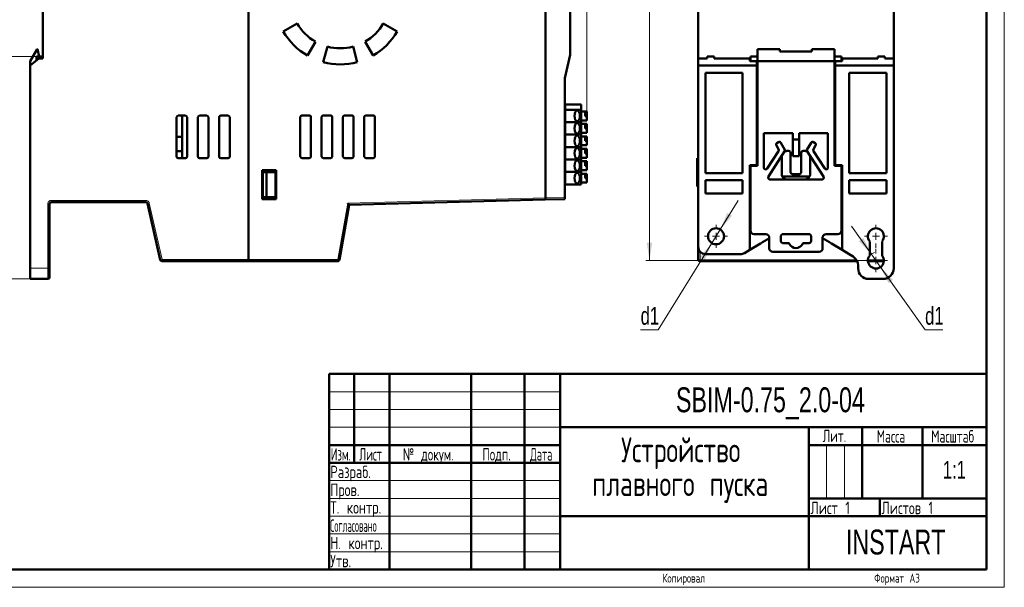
# Model space of a CAD drawing. Header units: millimetres. Extents: x 0 to 420, y 0 to 297.
# Tile 15 of 16: x 143 to 420, y 0 to 160. Entities that reach past the tile are written whole.
import ezdxf

# ---------------------------------------------------------------- set-up
doc = ezdxf.new("R2010")
doc.units = ezdxf.units.MM
doc.styles.add('SLDTEXTSTYLE0', font='TXT', dxfattribs={"width": 0.7, "bigfont": 'bigfont'})
doc.styles.add('SLDTEXTSTYLE1', font='TXT', dxfattribs={"width": 0.7})
doc.styles.add('SLDTEXTSTYLE2', font='TXT', dxfattribs={"width": 0.579176, "bigfont": 'bigfont'})
doc.styles.add('SLDTEXTSTYLE3', font='TXT', dxfattribs={"width": 0.646923, "bigfont": 'bigfont'})
doc.styles.add('SLDTEXTSTYLE4', font='TXT', dxfattribs={"width": 0.570891, "bigfont": 'bigfont'})
doc.styles.add('SLDTEXTSTYLE5', font='TXT', dxfattribs={"width": 0.585996, "bigfont": 'bigfont'})
doc.styles.add('SLDTEXTSTYLE6', font='TXT', dxfattribs={"width": 0.485474, "bigfont": 'bigfont'})
doc.dimstyles.new('SLDDIMSTYLE0', dxfattribs={"dimtxt": 5, "dimasz": 5, "dimexe": 0, "dimexo": 0.0625, "dimgap": 1.25, "dimtad": 2, "dimdec": 1, "dimrnd": 1e-09, "dimzin": 12, "dimdsep": 46, "dimtxsty": 'SLDTEXTSTYLE1', "dimsah": 1, "dimcen": 0.09, "dimadec": 0, "dimazin": 3, "dimtfac": 1, "dimtdec": 3, "dimtofl": 0, "dimtmove": 0, "dimatfit": 3, "dimfxl": 0, "dimfrac": 2, "dimtolj": 1, "dimtzin": 12, "dimarcsym": 0})
doc.dimstyles.new('SLDDIMSTYLE1', dxfattribs={"dimtxt": 5, "dimasz": 5, "dimexe": 0, "dimexo": 0.0625, "dimgap": 1.25, "dimtad": 0, "dimtih": 1, "dimtoh": 1, "dimdec": 1, "dimrnd": 1e-09, "dimzin": 12, "dimdsep": 46, "dimtxsty": 'SLDTEXTSTYLE1', "dimsah": 1, "dimcen": 0, "dimadec": 0, "dimazin": 3, "dimtfac": 1, "dimtdec": 3, "dimtmove": 0, "dimatfit": 3, "dimfxl": 0, "dimfrac": 2, "dimtolj": 1, "dimtzin": 12, "dimarcsym": 0})

# ---------------------------------------------------------------- blocks, each defined once
blk = doc.blocks.new('SW_NOTE_0')
at = {"color": 0, "linetype": 'Continuous', "lineweight": 0, "char_height": 7, "attachment_point": 2, "style": 'SLDTEXTSTYLE0'}
for s, insert in [('Устройство', (21.44, 9)), ('плавного пуска', (21.31, -0.5))]:
    blk.add_mtext(s, dxfattribs=dict(at, insert=insert))
blk = doc.blocks.new('_D_2')
at = {"color": 7, "linetype": 'Continuous', "lineweight": 0}
for p, q in [((145.85, 245.7), (145.85, 259.69)), ((145.85, 258.69), (302.55, 258.69)), ((302.55, 133.8), (302.55, 259.69))]:
    blk.add_line(p, q, dxfattribs=at)
at = {"color": 7, "linetype": 'Continuous', "lineweight": 18}
for points in [[(145.85, 258.69), (150.85, 257.92), (150.85, 259.46)], [(302.55, 258.69), (297.55, 259.46), (297.55, 257.92)]]:
    blk.add_solid(points, dxfattribs=at)
at = {"color": 7, "linetype": 'Continuous', "lineweight": 18, "insert": (222.78, 265.13), "char_height": 5, "attachment_point": 1, "style": 'SLDTEXTSTYLE0'}
blk.add_mtext('Г', dxfattribs=at)
blk = doc.blocks.new('_D_3')
at = {"color": 7, "linetype": 'Continuous', "lineweight": 0}
for p, q in [((147.64, 149.29), (134.85, 149.29)), ((135.85, 86.69), (135.85, 149.29)), ((145.84, 86.69), (134.85, 86.69))]:
    blk.add_line(p, q, dxfattribs=at)
at = {"color": 7, "linetype": 'Continuous', "lineweight": 18}
for points in [[(135.85, 149.29), (135.08, 144.29), (136.61, 144.29)], [(135.85, 86.69), (136.61, 91.69), (135.08, 91.69)]]:
    blk.add_solid(points, dxfattribs=at)
at = {"color": 7, "linetype": 'Continuous', "lineweight": 18, "insert": (129.4, 114.79), "char_height": 5, "attachment_point": 1, "rotation": 90, "style": 'SLDTEXTSTYLE0'}
blk.add_mtext('В2', dxfattribs=at)
blk = doc.blocks.new('_D_4')
at = {"color": 7, "linetype": 'Continuous', "lineweight": 0}
for p, q in [((145.84, 184.69), (134.85, 184.69)), ((135.85, 149.29), (135.85, 184.69)), ((147.64, 149.29), (134.85, 149.29))]:
    blk.add_line(p, q, dxfattribs=at)
at = {"color": 7, "linetype": 'Continuous', "lineweight": 18}
for points in [[(135.85, 184.69), (135.08, 179.69), (136.61, 179.69)], [(135.85, 149.29), (136.61, 154.29), (135.08, 154.29)]]:
    blk.add_solid(points, dxfattribs=at)
at = {"color": 7, "linetype": 'Continuous', "lineweight": 18, "insert": (129.4, 163.97), "char_height": 5, "attachment_point": 1, "rotation": 90, "style": 'SLDTEXTSTYLE0'}
blk.add_mtext('В3', dxfattribs=at)
blk = doc.blocks.new('_D_6')
at = {"color": 7, "linetype": 'Continuous', "lineweight": 0}
for p, q in [((340.06, 100.6), (345.11, 108.78)), ((340.06, 100.6), (337.69, 96.77)), ((337.69, 96.77), (322.63, 72.39)), ((322.63, 72.39), (317.66, 72.39))]:
    blk.add_line(p, q, dxfattribs=at)
at = {"color": 7, "linetype": 'Continuous', "lineweight": 18}
for points in [[(340.06, 100.6), (343.34, 104.45), (342.03, 105.26)], [(337.69, 96.77), (334.41, 92.92), (335.72, 92.11)]]:
    blk.add_solid(points, dxfattribs=at)
at = {"color": 7, "linetype": 'Continuous', "lineweight": 18, "insert": (317.66, 78.83), "char_height": 5, "attachment_point": 1, "style": 'SLDTEXTSTYLE1'}
blk.add_mtext('d1', dxfattribs=at)
blk = doc.blocks.new('_D_7')
at = {"color": 7, "linetype": 'Continuous', "lineweight": 0}
for p, q in [((335.61, 243.49), (319.15, 243.49)), ((320.15, 91.89), (320.15, 243.49)), ((380.61, 91.89), (319.15, 91.89))]:
    blk.add_line(p, q, dxfattribs=at)
at = {"color": 7, "linetype": 'Continuous', "lineweight": 18}
for points in [[(320.15, 243.49), (319.38, 238.49), (320.92, 238.49)], [(320.15, 91.89), (320.92, 96.89), (319.38, 96.89)]]:
    blk.add_solid(points, dxfattribs=at)
at = {"color": 7, "linetype": 'Continuous', "lineweight": 18, "insert": (313.7, 165.02), "char_height": 5, "attachment_point": 1, "rotation": 90, "style": 'SLDTEXTSTYLE0'}
blk.add_mtext('В1', dxfattribs=at)
blk = doc.blocks.new('_D_8')
at = {"color": 7, "linetype": 'Continuous', "lineweight": 0}
for p, q in [((382.57, 93.72), (377.01, 101.56)), ((382.57, 93.72), (385.18, 90.05)), ((385.18, 90.05), (397.71, 72.39)), ((397.71, 72.39), (402.68, 72.39))]:
    blk.add_line(p, q, dxfattribs=at)
at = {"color": 7, "linetype": 'Continuous', "lineweight": 18}
blk.add_arc((383.87, 91.89), 2.25, 101.3996, 140.8029, dxfattribs=at)
for points in [[(382.57, 93.72), (380.31, 98.24), (379.05, 97.35)], [(385.18, 90.05), (387.44, 85.53), (388.7, 86.42)]]:
    blk.add_solid(points, dxfattribs=at)
at = {"color": 7, "linetype": 'Continuous', "lineweight": 18, "insert": (397.71, 78.83), "char_height": 5, "attachment_point": 1, "style": 'SLDTEXTSTYLE1'}
blk.add_mtext('d1', dxfattribs=at)
blk = doc.blocks.new('SW_CENTERMARKSYMBOL_1')
at = {"color": 0, "linetype": 'Continuous', "lineweight": 18}
for p, q in [((0, 2), (0, 3.25)), ((-2, 0), (-3.25, 0)), ((0, 0), (-1, 0)), ((0, 0), (0, 1)), ((0, 0), (0, -1)), ((0, 0), (1, 0)), ((2, 0), (3.25, 0)), ((0, -2), (0, -3.25))]:
    blk.add_line(p, q, dxfattribs=at)
blk = doc.blocks.new('SW_CENTERMARKSYMBOL_2')
at = {"color": 0, "linetype": 'Continuous', "lineweight": 18}
for p, q in [((0, 2), (0, 3.25)), ((-2, 0), (-3.25, 0)), ((0, 0), (-1, 0)), ((0, 0), (0, 1)), ((0, 0), (0, -1)), ((0, 0), (1, 0)), ((2, 0), (3.25, 0)), ((0, -2), (0, -3.25))]:
    blk.add_line(p, q, dxfattribs=at)
blk = doc.blocks.new('SW_CENTERMARKSYMBOL_3')
at = {"color": 0, "linetype": 'Continuous', "lineweight": 18}
for p, q in [((0, 2), (0, 3.25)), ((-2, 0), (-3.25, 0)), ((0, 0), (-1, 0)), ((0, 0), (0, 1)), ((0, 0), (0, -1)), ((0, 0), (1, 0)), ((2, 0), (3.25, 0)), ((0, -2), (0, -3.25))]:
    blk.add_line(p, q, dxfattribs=at)

msp = doc.modelspace()

# ---------------------------------------------------------------- linework, layer by layer
at = {"color": 7, "linetype": 'Continuous', "lineweight": 18}
for p, q in [((420, 297), (420, 0)), ((230, 55), (295, 55)), ((230, 50), (295, 50)), ((230, 45), (295, 45)), ((370, 40), (370, 25)), ((375, 40), (375, 25)), ((230, 30), (295, 30)), ((230, 25), (295, 25)), ((230, 20), (295, 20)), ((230, 15), (295, 15)), ((230, 10), (295, 10)), ((0, 0), (420, 0))]:
    msp.add_line(p, q, dxfattribs=at)
at = {"color": 7, "linetype": 'Continuous', "lineweight": 50}
for p, q in [((415, 5), (415, 292)), ((207.35, 241.19), (207.35, 92.19)), ((207.35, 92.19), (207.35, 241.19)), ((290.85, 109.5), (290.85, 223.87)), ((297.85, 149.69), (297.85, 223.69)), ((149.45, 184.69), (149.45, 148.69)), ((333.87, 148.69), (333.87, 184.69)), ((388.87, 184.69), (388.87, 148.69)), ((217.1, 156.29), (221, 158.54)), ((245.24, 158.54), (249.14, 156.29)), ((226.12, 153.41), (223.87, 149.52)), ((242.37, 149.52), (240.12, 153.41)), ((145.85, 147.95), (147.85, 151.29)), ((147.85, 151.29), (147.91, 151.29)), ((147.91, 151.29), (148.45, 149.29)), ((228.33, 147.67), (229.5, 152.01)), ((236.74, 152.01), (237.91, 147.67)), ((296.35, 143.19), (297.85, 149.69)), ((350.57, 151.29), (350.57, 147.95)), ((356.87, 151.29), (350.57, 151.29)), ((356.87, 150.62), (356.87, 151.29)), ((365.87, 150.62), (356.87, 150.62)), ((365.87, 151.29), (365.87, 150.62)), ((372.17, 151.29), (365.87, 151.29)), ((372.17, 147.95), (372.17, 151.29)), ((148.35, 148.69), (145.85, 146.69)), ((145.85, 146.69), (145.85, 147.95)), ((147.65, 149.29), (147.65, 148.13)), ((149.1, 149.29), (147.65, 149.29)), ((148.35, 148.69), (149.1, 149.29)), ((149.45, 148.69), (148.35, 148.69)), ((149.1, 149.29), (149.45, 149.29)), ((333.87, 146.69), (333.87, 148.69)), ((336.37, 148.69), (333.87, 148.69)), ((336.37, 149.29), (338.37, 149.29)), ((336.37, 148.69), (336.37, 149.29)), ((338.37, 149.29), (338.37, 148.69)), ((348.37, 148.69), (338.37, 148.69)), ((348.37, 147.97), (348.37, 148.69)), ((350.37, 147.97), (348.37, 147.97)), ((350.57, 149.29), (348.57, 149.29)), ((348.57, 147.97), (348.57, 149.29)), ((350.37, 146.69), (350.37, 147.97)), ((350.57, 147.95), (350.57, 118.49)), ((372.17, 147.95), (350.57, 147.95)), ((374.17, 149.29), (372.17, 149.29)), ((372.17, 118.49), (372.17, 147.95)), ((374.37, 147.97), (372.37, 147.97)), ((372.37, 147.97), (372.37, 146.69)), ((374.17, 149.29), (374.17, 147.97)), ((374.37, 148.69), (374.37, 147.97)), ((384.37, 148.69), (374.37, 148.69)), ((386.37, 149.29), (384.37, 149.29)), ((384.37, 149.29), (384.37, 148.69)), ((386.37, 148.69), (386.37, 149.29)), ((388.87, 148.69), (386.37, 148.69)), ((388.87, 148.69), (388.87, 146.69)), ((145.85, 146.69), (145.85, 89.69)), ((333.87, 95.69), (333.87, 146.69)), ((333.87, 146.69), (350.37, 146.69)), ((346.37, 144.69), (335.87, 144.69)), ((335.87, 144.69), (335.87, 116.46)), ((346.37, 116.46), (346.37, 144.69)), ((350.37, 146.69), (350.37, 118.69)), ((372.37, 118.69), (372.37, 146.69)), ((372.37, 146.69), (388.87, 146.69)), ((386.87, 144.69), (376.37, 144.69)), ((376.37, 144.69), (376.37, 116.46)), ((386.87, 116.46), (386.87, 144.69)), ((388.87, 146.69), (388.87, 89.69)), ((296.35, 109.64), (296.35, 143.19)), ((296.45, 135.79), (296.35, 135.79)), ((296.45, 134.29), (296.45, 135.79)), ((296.45, 135.79), (300.95, 135.79)), ((300.95, 134.29), (300.95, 135.79)), ((296.35, 134.29), (296.45, 134.29)), ((296.45, 134.29), (300.95, 134.29)), ((296.45, 130.79), (296.45, 134.29)), ((300.95, 130.79), (300.95, 134.29)), ((302.05, 133.79), (300.95, 133.79)), ((302.05, 133.79), (302.55, 133.79)), ((302.05, 133.79), (302.05, 132.49)), ((302.55, 133.79), (302.55, 132.49)), ((187.05, 121.14), (187.05, 132.14)), ((187.55, 132.64), (189.55, 132.64)), ((188.65, 132.64), (188.65, 120.64)), ((190.05, 132.14), (190.05, 121.14)), ((193.05, 121.14), (193.05, 132.14)), ((193.55, 132.64), (195.55, 132.64)), ((196.05, 132.14), (196.05, 121.14)), ((199.05, 121.14), (199.05, 132.14)), ((199.55, 132.64), (201.55, 132.64)), ((202.05, 132.14), (202.05, 121.14)), ((221.89, 121.18), (221.89, 132.18)), ((222.39, 132.68), (224.39, 132.68)), ((224.89, 132.18), (224.89, 121.18)), ((227.89, 121.18), (227.89, 132.18)), ((228.39, 132.68), (230.39, 132.68)), ((230.89, 132.18), (230.89, 121.18)), ((233.89, 121.18), (233.89, 132.18)), ((234.39, 132.68), (236.39, 132.68)), ((236.89, 132.18), (236.89, 121.18)), ((239.89, 121.18), (239.89, 132.18)), ((240.39, 132.68), (242.39, 132.68)), ((242.89, 132.18), (242.89, 121.18)), ((296.45, 130.79), (296.35, 130.79)), ((296.45, 127.29), (296.45, 130.79)), ((296.45, 130.79), (300.95, 130.79)), ((302.55, 131.29), (300.95, 131.29)), ((300.95, 127.29), (300.95, 130.79)), ((302.05, 130.29), (300.95, 130.29)), ((302.55, 132.49), (302.05, 132.49)), ((302.05, 130.29), (302.55, 130.29)), ((302.05, 130.29), (302.05, 128.99)), ((302.55, 132.49), (302.55, 131.29)), ((302.55, 130.29), (302.55, 128.99)), ((302.55, 127.79), (300.95, 127.79)), ((302.55, 128.99), (302.05, 128.99)), ((302.55, 128.99), (302.55, 127.79)), ((352.37, 127.69), (360.47, 127.69)), ((352.37, 117.99), (352.37, 127.69)), ((360.47, 125.95), (360.47, 127.69)), ((362.27, 127.69), (370.37, 127.69)), ((362.27, 125.95), (362.27, 127.69)), ((370.37, 127.69), (370.37, 117.99)), ((188.65, 126.64), (187.05, 126.64)), ((296.35, 127.29), (296.45, 127.29)), ((296.45, 127.29), (300.95, 127.29)), ((296.45, 123.79), (296.45, 127.29)), ((300.95, 123.79), (300.95, 127.29)), ((302.05, 126.79), (300.95, 126.79)), ((302.05, 126.79), (302.55, 126.79)), ((302.05, 126.79), (302.05, 125.49)), ((302.55, 125.49), (302.05, 125.49)), ((302.55, 126.79), (302.55, 125.49)), ((302.55, 125.49), (302.55, 124.29)), ((356.01, 124.89), (356.43, 125.16)), ((358.28, 123), (357.14, 124.99)), ((360.47, 125.95), (362.27, 125.95)), ((360.47, 121.19), (360.47, 125.95)), ((362.27, 125.95), (362.27, 121.19)), ((365.61, 124.99), (364.47, 123)), ((366.31, 125.16), (366.74, 124.89)), ((187.05, 122.64), (188.65, 122.64)), ((296.45, 123.79), (296.35, 123.79)), ((296.45, 120.29), (296.45, 123.79)), ((296.45, 123.79), (300.95, 123.79)), ((302.55, 124.29), (300.95, 124.29)), ((300.95, 120.29), (300.95, 123.79)), ((302.05, 123.29), (300.95, 123.29)), ((302.05, 123.29), (302.05, 121.99)), ((302.05, 123.29), (302.55, 123.29)), ((302.55, 121.99), (302.05, 121.99)), ((302.55, 123.29), (302.55, 121.99)), ((302.55, 121.99), (302.55, 120.79)), ((356.45, 122.63), (353.29, 117.72)), ((353.63, 115.46), (358.27, 122.69)), ((356.47, 123.15), (355.85, 124.22)), ((359.37, 122.69), (358.82, 122.69)), ((359.87, 122.19), (359.87, 116.69)), ((362.87, 116.69), (362.87, 122.19)), ((363.93, 122.69), (363.37, 122.69)), ((364.47, 122.69), (369.12, 115.46)), ((366.9, 124.22), (366.28, 123.15)), ((369.45, 117.72), (366.29, 122.63)), ((189.55, 120.64), (187.55, 120.64)), ((195.55, 120.64), (193.55, 120.64)), ((201.55, 120.64), (199.55, 120.64)), ((224.39, 120.68), (222.39, 120.68)), ((230.39, 120.68), (228.39, 120.68)), ((236.39, 120.68), (234.39, 120.68)), ((242.39, 120.68), (240.39, 120.68)), ((296.35, 120.29), (296.45, 120.29)), ((296.45, 120.29), (300.95, 120.29)), ((296.45, 116.79), (296.45, 120.29)), ((302.55, 120.79), (300.95, 120.79)), ((300.95, 116.79), (300.95, 120.29)), ((302.05, 119.79), (300.95, 119.79)), ((302.05, 119.79), (302.55, 119.79)), ((302.05, 119.79), (302.05, 118.49)), ((302.55, 119.79), (302.55, 118.49)), ((333.87, 120.69), (333.57, 120.69)), ((333.57, 120.69), (333.57, 120.49)), ((333.57, 120.49), (333.57, 112.89)), ((357.37, 116.19), (357.37, 120.99)), ((362.27, 121.19), (360.47, 121.19)), ((365.37, 120.99), (365.37, 116.19)), ((211.15, 109.09), (211.15, 117.29)), ((211.15, 117.29), (215.05, 117.29)), ((211.35, 116.69), (211.15, 116.69)), ((211.35, 109.69), (211.35, 116.69)), ((212.35, 116.69), (211.35, 116.69)), ((212.35, 109.69), (212.35, 116.69)), ((212.35, 116.69), (214.95, 116.69)), ((214.95, 109.69), (214.95, 116.69)), ((215.05, 117.29), (215.05, 109.09)), ((296.45, 116.79), (296.35, 116.79)), ((296.45, 113.29), (296.45, 116.79)), ((296.45, 116.79), (300.95, 116.79)), ((302.55, 117.29), (300.95, 117.29)), ((300.95, 113.29), (300.95, 116.79)), ((302.55, 118.49), (302.05, 118.49)), ((302.55, 118.49), (302.55, 117.29)), ((335.87, 116.46), (346.37, 116.46)), ((350.37, 118.69), (348.37, 118.69)), ((348.37, 94.89), (348.37, 118.69)), ((348.57, 118.49), (348.57, 118.69)), ((348.57, 118.49), (348.57, 100.29)), ((350.57, 118.49), (348.57, 118.49)), ((374.17, 118.49), (372.17, 118.49)), ((374.37, 118.69), (372.37, 118.69)), ((374.17, 118.69), (374.17, 118.49)), ((374.17, 100.29), (374.17, 118.49)), ((374.37, 94.89), (374.37, 118.69)), ((376.37, 116.46), (386.87, 116.46)), ((302.05, 116.29), (300.95, 116.29)), ((302.55, 113.79), (300.95, 113.79)), ((302.05, 116.29), (302.55, 116.29)), ((302.05, 116.29), (302.05, 114.99)), ((302.55, 114.99), (302.05, 114.99)), ((302.55, 116.29), (302.55, 114.99)), ((302.55, 114.99), (302.55, 113.79)), ((346.37, 114.46), (335.87, 114.46)), ((335.87, 114.46), (335.87, 110.69)), ((346.37, 110.69), (346.37, 114.46)), ((368.7, 114.69), (354.05, 114.69)), ((365.22, 115.52), (357.53, 115.52)), ((360.37, 116.19), (362.37, 116.19)), ((386.87, 114.46), (376.37, 114.46)), ((376.37, 114.46), (376.37, 110.69)), ((386.87, 110.69), (386.87, 114.46)), ((215.05, 111.64), (214.95, 111.64)), ((296.35, 113.29), (296.45, 113.29)), ((296.45, 113.29), (300.95, 113.29)), ((333.57, 112.89), (333.57, 112.69)), ((333.87, 112.69), (333.57, 112.69)), ((151.85, 108.29), (178.42, 108.29)), ((211.15, 109.69), (211.35, 109.69)), ((215.05, 109.09), (211.15, 109.09)), ((211.35, 109.69), (212.35, 109.69)), ((214.95, 109.69), (212.35, 109.69)), ((235.64, 107.56), (290.76, 109)), ((290.76, 109), (296.35, 109.15)), ((335.87, 110.69), (346.37, 110.69)), ((376.37, 110.69), (386.87, 110.69)), ((151.35, 89.69), (151.35, 107.79)), ((178.91, 107.9), (182.5, 92.08)), ((232.92, 92.1), (235.64, 107.56)), ((349.57, 99.29), (352.87, 99.29)), ((353.87, 98.29), (353.87, 95.29)), ((357.12, 97.29), (357.12, 98.79)), ((365.25, 99.27), (357.5, 99.27)), ((357.62, 99.29), (365.12, 99.29)), ((365.62, 98.79), (365.62, 97.29)), ((368.87, 95.29), (368.87, 98.29)), ((369.87, 99.29), (373.17, 99.29)), ((382.12, 97.27), (382.12, 93.3)), ((385.62, 93.3), (385.62, 97.27)), ((333.87, 92.19), (333.87, 95.69)), ((348.37, 94.89), (346.85, 93.97)), ((351.37, 96.69), (348.37, 94.89)), ((354.87, 94.29), (367.87, 94.29)), ((359.13, 96.79), (357.62, 96.79)), ((365.12, 96.79), (363.62, 96.79)), ((374.37, 94.89), (371.37, 96.69)), ((376.37, 93.69), (374.37, 94.89)), ((182.99, 91.69), (207.35, 91.69)), ((207.35, 91.69), (207.35, 92.19)), ((207.35, 91.69), (232.43, 91.69)), ((378.6, 91.69), (334.37, 91.69)), ((345.82, 93.69), (335.87, 93.69)), ((377.49, 92.97), (376.37, 93.69)), ((386.11, 91.69), (381.63, 91.69)), ((145.85, 89.69), (145.85, 86.69)), ((378.87, 89.69), (378.87, 90.45)), ((145.85, 86.69), (150.85, 86.69)), ((385.87, 86.69), (381.87, 86.69)), ((230, 60), (415, 60)), ((230, 60), (230, 5)), ((237, 35), (237, 60)), ((247, 60), (247, 5)), ((270, 60), (270, 5)), ((285, 60), (285, 5)), ((295, 60), (295, 5)), ((295, 45), (415, 45)), ((365, 45), (365, 5)), ((380, 45), (380, 25)), ((397, 45), (397, 25)), ((230, 40), (295, 40)), ((365, 40), (415, 40)), ((230, 35), (295, 35)), ((365, 25), (415, 25)), ((385, 25), (385, 20)), ((295, 20), (415, 20)), ((20, 5), (415, 5))]:
    msp.add_line(p, q, dxfattribs=at)
at = {"color": 9, "linetype": 'Continuous', "lineweight": 18}
for p, q in [((333.87, 120.49), (333.57, 120.49)), ((333.87, 112.89), (333.57, 112.89)), ((151.85, 108.79), (178.42, 108.79)), ((151.85, 108.79), (151.85, 108.29)), ((178.42, 108.29), (178.42, 108.79)), ((235.22, 108.05), (290.85, 109.5)), ((290.85, 109.5), (296.35, 109.64)), ((150.85, 89.69), (150.85, 107.79)), ((150.85, 107.79), (151.35, 107.79)), ((179.4, 108.01), (178.91, 107.9)), ((179.4, 108.01), (182.99, 92.19)), ((232.43, 92.19), (235.22, 108.05)), ((334.37, 92.08), (334.37, 94.36)), ((182.5, 92.08), (182.99, 92.19)), ((182.99, 92.19), (207.35, 92.19)), ((182.99, 92.19), (182.99, 91.69)), ((207.35, 92.19), (232.43, 92.19)), ((232.43, 92.19), (232.92, 92.1)), ((378.39, 92.08), (334.37, 92.08)), ((334.37, 92.08), (334.37, 91.69)), ((386.12, 92.08), (381.63, 92.08)), ((145.85, 89.69), (150.85, 89.69)), ((151.35, 89.69), (150.85, 89.69)), ((150.85, 86.69), (150.85, 89.69))]:
    msp.add_line(p, q, dxfattribs=at)
at = {"color": 7, "linetype": 'Continuous', "lineweight": 50, "flags": 128}
for points in [[(300.59, 132.54), (300.53, 133.11), (300.36, 133.6), (300.11, 133.92), (299.81, 134.04), (299.52, 133.92), (299.27, 133.6), (299.1, 133.11), (299.04, 132.54), (299.1, 131.96), (299.27, 131.48), (299.52, 131.15), (299.81, 131.04), (300.11, 131.15), (300.36, 131.48), (300.53, 131.96), (300.59, 132.54)], [(300.59, 129.04), (300.53, 129.61), (300.36, 130.1), (300.11, 130.42), (299.81, 130.54), (299.52, 130.42), (299.27, 130.1), (299.1, 129.61), (299.04, 129.04), (299.1, 128.46), (299.27, 127.98), (299.52, 127.65), (299.81, 127.54), (300.11, 127.65), (300.36, 127.98), (300.53, 128.46), (300.59, 129.04)], [(300.59, 125.54), (300.53, 126.11), (300.36, 126.6), (300.11, 126.92), (299.81, 127.04), (299.52, 126.92), (299.27, 126.6), (299.1, 126.11), (299.04, 125.54), (299.1, 124.96), (299.27, 124.48), (299.52, 124.15), (299.81, 124.04), (300.11, 124.15), (300.36, 124.48), (300.53, 124.96), (300.59, 125.54)], [(300.59, 122.04), (300.53, 122.61), (300.36, 123.1), (300.11, 123.42), (299.81, 123.54), (299.52, 123.42), (299.27, 123.1), (299.1, 122.61), (299.04, 122.04), (299.1, 121.46), (299.27, 120.98), (299.52, 120.65), (299.81, 120.54), (300.11, 120.65), (300.36, 120.98), (300.53, 121.46), (300.59, 122.04)], [(300.59, 118.54), (300.53, 119.11), (300.36, 119.6), (300.11, 119.92), (299.81, 120.04), (299.52, 119.92), (299.27, 119.6), (299.1, 119.11), (299.04, 118.54), (299.1, 117.96), (299.27, 117.48), (299.52, 117.15), (299.81, 117.04), (300.11, 117.15), (300.36, 117.48), (300.53, 117.96), (300.59, 118.54)], [(300.59, 115.04), (300.53, 115.61), (300.36, 116.1), (300.11, 116.42), (299.81, 116.54), (299.52, 116.42), (299.27, 116.1), (299.1, 115.61), (299.04, 115.04), (299.1, 114.46), (299.27, 113.98), (299.52, 113.65), (299.81, 113.54), (300.11, 113.65), (300.36, 113.98), (300.53, 114.46), (300.59, 115.04)]]:
    msp.add_lwpolyline(points, dxfattribs=at)
at = {"color": 7, "linetype": 'Continuous', "lineweight": 50}
msp.add_circle((338.87, 98.69), 2.25, dxfattribs=at)
for centre, radius, start, end in [((233.12, 165.54), 14, 210, 240), ((233.12, 165.54), 14, 300, 330), ((233.12, 165.54), 18.5, 210, 240), ((233.12, 165.54), 18.5, 300, 330), ((233.12, 165.54), 14, 255, 285), ((233.12, 165.54), 18.5, 255, 285), ((187.55, 132.14), 0.5, 90, 180), ((189.55, 132.14), 0.5, 0, 90), ((193.55, 132.14), 0.5, 90, 180), ((195.55, 132.14), 0.5, 0, 90), ((199.55, 132.14), 0.5, 90, 180), ((201.55, 132.14), 0.5, 0, 90), ((356.28, 124.47), 0.5, 122.7352, 210), ((356.7, 124.74), 0.5, 30, 122.7352), ((366.04, 124.74), 0.5, 57.2648, 150), ((366.47, 124.47), 0.5, 330, 57.2648), ((356.03, 122.9), 0.5, 327.2648, 30), ((358.82, 121.69), 1, 90, 147.2648), ((358.02, 122.85), 0.3, 327.2648, 30), ((359.37, 122.19), 0.5, 0, 90), ((363.37, 122.19), 0.5, 90, 180), ((363.93, 121.69), 1, 32.7352, 90), ((364.72, 122.85), 0.3, 150, 212.7352), ((366.72, 122.9), 0.5, 150, 212.7352), ((187.55, 121.14), 0.5, 180, 270), ((189.55, 121.14), 0.5, 270, 0), ((193.55, 121.14), 0.5, 180, 270), ((195.55, 121.14), 0.5, 270, 0), ((199.55, 121.14), 0.5, 180, 270), ((201.55, 121.14), 0.5, 270, 0), ((358.37, 120.99), 1, 147.2648, 180), ((364.37, 120.99), 1, 0, 32.7352), ((352.87, 117.99), 0.5, 180, 327.2648), ((360.37, 116.69), 0.5, 180, 270), ((362.37, 116.69), 0.5, 270, 0), ((369.87, 117.99), 0.5, 212.7352, 0), ((354.05, 115.19), 0.5, 147.2648, 270), ((358.87, 116.19), 1.5, 180, 206.346), ((358.87, 116.19), 1.5, 206.346, 270), ((363.87, 116.19), 1.5, 270, 333.654), ((363.87, 116.19), 1.5, 333.654, 0), ((368.7, 115.19), 0.5, 270, 32.7352), ((151.85, 107.79), 0.5, 90, 180), ((178.42, 107.79), 0.5, 12.7869, 90), ((349.57, 100.29), 1, 180, 270), ((373.17, 100.29), 1, 270, 0), ((383.87, 98.69), 2.25, 321.0576, 218.9424), ((361.37, 81.72), 18, 114.6243, 123.749), ((352.87, 98.29), 1, 0, 90), ((357.62, 98.79), 0.5, 90, 180), ((357.62, 97.29), 0.5, 180, 270), ((365.12, 98.79), 0.5, 0, 90), ((365.12, 97.29), 0.5, 270, 0), ((369.87, 98.29), 1, 90, 180), ((361.37, 81.72), 18, 56.251, 65.3757), ((335.87, 95.69), 2, 180, 270), ((354.87, 95.29), 1, 180, 270), ((359.13, 96.29), 0.5, 26.1039, 90), ((361.37, 97.39), 2, 206.1039, 333.8961), ((363.62, 96.29), 0.5, 90, 153.8961), ((367.87, 95.29), 1, 270, 0), ((182.99, 92.19), 0.5, 192.7869, 270), ((334.37, 92.19), 0.5, 180, 270), ((345.82, 95.69), 2, 270, 300.9638), ((375.87, 90.45), 3, 0, 57.3808), ((383.87, 91.89), 2.25, 141.0576, 38.9424), ((381.87, 89.69), 3, 180, 270), ((385.87, 89.69), 3, 270, 0), ((150.85, 87.19), 0.5, 270, 0)]:
    msp.add_arc(centre, radius, start, end, dxfattribs=at)
at = {"color": 9, "linetype": 'Continuous', "lineweight": 18}
msp.add_arc((334.25, 92.72), 0.659, 234.6414, 280.3989, dxfattribs=at)
at = {"color": 7, "linetype": 'Continuous', "lineweight": 50}
for points in [[(221.89, 132.18), (221.9, 132.24), (221.92, 132.37), (222.03, 132.54), (222.2, 132.65), (222.33, 132.67), (222.39, 132.68)], [(224.39, 132.68), (224.45, 132.67), (224.58, 132.65), (224.75, 132.54), (224.87, 132.37), (224.88, 132.24), (224.89, 132.18)], [(227.89, 132.18), (227.9, 132.24), (227.92, 132.37), (228.03, 132.54), (228.2, 132.65), (228.33, 132.67), (228.39, 132.68)], [(230.39, 132.68), (230.45, 132.67), (230.58, 132.65), (230.75, 132.54), (230.87, 132.37), (230.88, 132.24), (230.89, 132.18)], [(233.89, 132.18), (233.9, 132.24), (233.92, 132.37), (234.03, 132.54), (234.2, 132.65), (234.33, 132.67), (234.39, 132.68)], [(236.39, 132.68), (236.45, 132.67), (236.58, 132.65), (236.75, 132.54), (236.87, 132.37), (236.88, 132.24), (236.89, 132.18)], [(239.89, 132.18), (239.9, 132.24), (239.92, 132.37), (240.03, 132.54), (240.2, 132.65), (240.33, 132.67), (240.39, 132.68)], [(242.39, 132.68), (242.45, 132.67), (242.58, 132.65), (242.75, 132.54), (242.87, 132.37), (242.88, 132.24), (242.89, 132.18)], [(222.39, 120.68), (222.33, 120.68), (222.2, 120.7), (222.03, 120.82), (221.92, 120.98), (221.9, 121.11), (221.89, 121.18)], [(224.89, 121.18), (224.88, 121.11), (224.87, 120.98), (224.75, 120.82), (224.58, 120.7), (224.45, 120.68), (224.39, 120.68)], [(228.39, 120.68), (228.33, 120.68), (228.2, 120.7), (228.03, 120.82), (227.92, 120.98), (227.9, 121.11), (227.89, 121.18)], [(230.89, 121.18), (230.88, 121.11), (230.87, 120.98), (230.75, 120.82), (230.58, 120.7), (230.45, 120.68), (230.39, 120.68)], [(234.39, 120.68), (234.33, 120.68), (234.2, 120.7), (234.03, 120.82), (233.92, 120.98), (233.9, 121.11), (233.89, 121.18)], [(236.89, 121.18), (236.88, 121.11), (236.87, 120.98), (236.75, 120.82), (236.58, 120.7), (236.45, 120.68), (236.39, 120.68)], [(240.39, 120.68), (240.33, 120.68), (240.2, 120.7), (240.03, 120.82), (239.92, 120.98), (239.9, 121.11), (239.89, 121.18)], [(242.89, 121.18), (242.88, 121.11), (242.87, 120.98), (242.75, 120.82), (242.58, 120.7), (242.45, 120.68), (242.39, 120.68)], [(207.35, 92.19), (207.35, 92.12), (207.35, 91.99), (207.35, 91.83), (207.35, 91.71), (207.35, 91.69), (207.35, 91.69)], [(232.43, 91.69), (232.49, 91.69), (232.6, 91.7), (232.75, 91.8), (232.87, 91.93), (232.9, 92.04), (232.92, 92.1)]]:
    msp.add_open_spline(points, degree=3, dxfattribs=at)
at = {"color": 9, "linetype": 'Continuous', "lineweight": 18}
for points, knots in [([(150.85, 107.79), (150.86, 107.91), (150.88, 108.11), (151.01, 108.34), (151.13, 108.5), (151.29, 108.63), (151.53, 108.75), (151.72, 108.77), (151.85, 108.79)], [0, 0, 0, 0, 0.239443, 0.36955, 0.5, 0.630107, 0.760557, 1, 1, 1, 1]), ([(178.42, 108.79), (178.53, 108.78), (178.76, 108.76), (179.06, 108.58), (179.29, 108.33), (179.36, 108.11), (179.4, 108.01)], [0, 0, 0, 0, 0.24277, 0.5, 0.75723, 1, 1, 1, 1])]:
    msp.add_open_spline(points, degree=3, knots=knots, dxfattribs=at)
at = {"color": 7, "linetype": 'Continuous', "lineweight": 50}
for points, knots in [([(290.85, 109.5), (290.85, 109.44), (290.85, 109.34), (290.84, 109.23), (290.82, 109.13), (290.81, 109.06), (290.78, 109.01), (290.77, 109), (290.76, 109)], [0, 0, 0, 0, 0.236838, 0.362712, 0.493401, 0.705602, 0.842621, 1, 1, 1, 1]), ([(296.35, 109.15), (296.35, 109.16), (296.35, 109.17), (296.35, 109.28), (296.34, 109.41), (296.35, 109.53), (296.35, 109.61), (296.35, 109.64)], [0, 0, 0, 0, 0.274019, 0.504947, 0.731234, 0.860903, 1, 1, 1, 1]), ([(235.22, 108.05), (235.28, 107.98), (235.39, 107.85), (235.51, 107.71), (235.58, 107.63), (235.62, 107.59), (235.64, 107.56), (235.64, 107.56), (235.64, 107.56)], [0, 0, 0, 0, 0.3011192, 0.5577856, 0.6794496, 0.7925544, 0.8987441, 1, 1, 1, 1]), ([(151.35, 87.19), (151.35, 87.22), (151.35, 87.27), (151.35, 87.58), (151.35, 87.91), (151.35, 88.3), (151.35, 88.89), (151.35, 89.37), (151.35, 89.69)], [0, 0, 0, 0, 0.239443, 0.369653, 0.5, 0.63021, 0.760557, 1, 1, 1, 1])]:
    msp.add_open_spline(points, degree=3, knots=knots, dxfattribs=at)
at = {"color": 9, "linetype": 'Continuous', "lineweight": 18}
msp.add_open_spline([(232.43, 91.69), (232.43, 91.69), (232.43, 91.71), (232.43, 91.83), (232.43, 91.99), (232.43, 92.12), (232.43, 92.19)], degree=3, dxfattribs=at)

# ---------------------------------------------------------------- block references
at = {"color": 7, "linetype": 'Continuous', "lineweight": 0}
for name, p in [('SW_CENTERMARKSYMBOL_1', (338.87, 98.69)), ('SW_CENTERMARKSYMBOL_2', (383.87, 98.69)), ('SW_CENTERMARKSYMBOL_3', (383.87, 91.89)), ('SW_NOTE_0', (307.49, 33.15))]:
    msp.add_blockref(name, p, dxfattribs=at)

# ---------------------------------------------------------------- texts
for s, insert, char_height, attachment_point, style in [('SBIM-0.75_2.0-04', (354.18, 56.22), 7, 2, 'SLDTEXTSTYLE1'), ('Масштаб', (405.46, 44.18), 3.5, 2, 'SLDTEXTSTYLE3'), ('Лит.', (372.2, 44.31), 3.5, 2, 'SLDTEXTSTYLE3'), ('Масса', (388.11, 44.18), 3.5, 2, 'SLDTEXTSTYLE3'), ('Изм.', (233.29, 39.13), 3.5, 2, 'SLDTEXTSTYLE5'), ('Лист', (241.68, 39.13), 3.5, 2, 'SLDTEXTSTYLE2'), ('№ докум.', (257.89, 39.13), 3.5, 2, 'SLDTEXTSTYLE3'), ('Подп.', (277.12, 39.13), 3.5, 2, 'SLDTEXTSTYLE3'), ('Дата', (289.69, 39.13), 3.5, 2, 'SLDTEXTSTYLE4'), ('Разраб.', (230.33, 34.2), 3.5, 1, 'SLDTEXTSTYLE0'), ('1:1', (405.95, 35.55), 5, 2, 'SLDTEXTSTYLE1'), ('Пров.', (230.33, 29.14), 3.5, 1, 'SLDTEXTSTYLE0'), ('Т. контр.', (230.33, 24.2), 3.5, 1, 'SLDTEXTSTYLE0'), ('Лист 1', (365.47, 24.06), 3.5, 1, 'SLDTEXTSTYLE0'), ('Листов 1', (385.47, 24.06), 3.5, 1, 'SLDTEXTSTYLE0'), ('Согласовано', (230.3, 19.07), 3.5, 1, 'SLDTEXTSTYLE6'), ('Н. контр.', (230.33, 14.2), 3.5, 1, 'SLDTEXTSTYLE0'), ('INSTART', (389.43, 16.22), 7, 2, 'SLDTEXTSTYLE1'), ('Утв.', (230.33, 9.14), 3.5, 1, 'SLDTEXTSTYLE0'), ('Копировал', (329.8, 3.82), 2.5, 2, 'SLDTEXTSTYLE0'), ('Формат А3', (389.81, 3.82), 2.5, 2, 'SLDTEXTSTYLE0')]:
    msp.add_mtext(s, dxfattribs=dict(at, insert=insert, char_height=char_height, attachment_point=attachment_point, style=style))

# ---------------------------------------------------------------- dimensions: what is measured, and where the dimension line sits
at = {"color": 7, "linetype": 'Continuous', "lineweight": 18}
for base, p1, p2, angle, text, picture, middle in [((302.55, 258.69), (145.85, 245.69), (302.55, 133.79), 0, 'Г', '_D_2', (224.2, 258.69)), ((320.15, 243.49), (380.62, 91.89), (335.62, 243.49), 90, 'В1', '_D_7', (320.15, 167.69)), ((135.85, 184.69), (147.65, 149.29), (145.85, 184.69), 90, 'В3', '_D_4', (135.85, 166.99)), ((135.85, 149.29), (145.85, 86.69), (147.65, 149.29), 90, 'В2', '_D_3', (135.85, 117.99))]:
    dim = msp.add_linear_dim(base=base, p1=p1, p2=p2, angle=angle, text=text, dimstyle='SLDDIMSTYLE0', dxfattribs=at)
    dim.commit()
    dim.dimension.update_dxf_attribs({"geometry": picture, "text_midpoint": middle, "dimtype": 160})
for p1, p2, picture, middle in [((337.69, 96.77), (340.06, 100.6), '_D_6', (320.15, 76.21)), ((385.18, 90.05), (382.57, 93.72), '_D_8', (400.2, 76.21))]:
    dim = msp.add_diameter_dim_2p(p1=p1, p2=p2, text='d1', dimstyle='SLDDIMSTYLE1', override={"dimpost": '<>'}, dxfattribs=at)
    dim.commit()
    dim.dimension.update_dxf_attribs({"geometry": picture, "text_midpoint": middle, "dimtype": 163})

doc.saveas('drawing.dxf')
